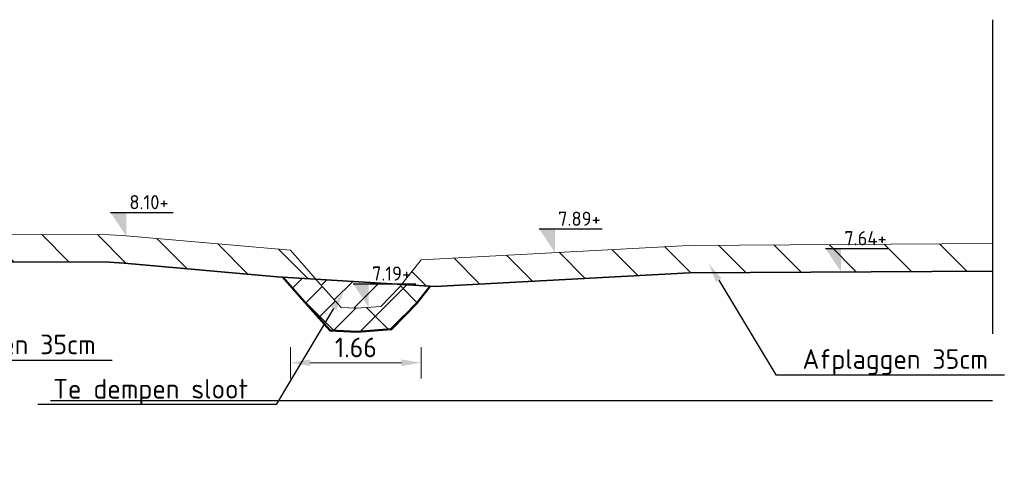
# Model space of a CAD drawing. Header units: metres. Extents: x 199581 to 207779, y 462378 to 466293.
# Tile 13 of 134: x 207320.77 to 207333.31, y 465948.7 to 465954.44. Entities that reach past the tile are written whole.
import ezdxf
from ezdxf import colors
from ezdxf.entities.mleader import LeaderData, LeaderLine
from ezdxf.math import Vec2, Vec3

# ---------------------------------------------------------------- set-up
doc = ezdxf.new("R2010")
doc.units = ezdxf.units.M
doc.linetypes.add('AL-NAP_LIJN', pattern=[15.25, 12, -1.5, 0.25, -1.5])
doc.linetypes.add('XX-AFBREEK', pattern=[7, 4, -1, 1, -1])
doc.layers.get('0').update_dxf_attribs({"lineweight": 25})
for name, color, linetype, lineweight in [('B-WE-GR-MAAIVELD-G-GRIJS', 253, 'GW-MAAIVELD', 13), ('N-WE-GW-GRONDWERKLIJN-G', 90, 'Continuous', 50), ('N-WE-GW-MAAIVELD-GD', 90, 'GW-MAAIVELD', 35), ('N-WE-GW-ONTGRAVING-WERK-AD', 253, 'Continuous', 18), ('N-WE-GW-OPHOGING-WERK-AD', 82, 'Continuous', 18), ('X-XX-AL-AFBREEKLIJN-GD', 250, 'XX-AFBREEK', 25), ('X-XX-AL-M', 7, 'Continuous', 18), ('X-XX-AL-NAP-GD', 253, 'AL-NAP_LIJN', 25), ('X-XX-AL-PEILMAAT-BEST-SD', 251, 'Continuous', 25), ('X-XX-AL-PEILMAAT-SD', 7, 'Continuous', 25), ('X-XX-AL-REFERENTIE-T25', 7, 'Continuous', 25)]:
    doc.layers.add(name, color=color, linetype=linetype, lineweight=lineweight)
doc.styles.add('NLCS-ISO', font='NLCS-ISO.ttf')
doc.styles.add('NLCS-ISO-M100-T25', font='NLCS-ISO.ttf', dxfattribs={"height": 0.25})
doc.linetypes.add('GW-MAAIVELD', pattern='A,12,[40,NLCS.SHX,S=1,R=0,X=0,Y=-0.5],12', length=24)
doc.dimstyles.new('NLCS-M100-T25-PIJL_L2_H1', dxfattribs={"dimscale": 0.1, "dimtxt": 2.5, "dimasz": 2.5, "dimexe": 2, "dimexo": 2, "dimgap": 0.7, "dimtad": 1, "dimzin": 0, "dimdsep": 46, "dimtxsty": 'NLCS-ISO-M100-T25', "dimcen": 0, "dimdle": 2, "dimclrd": 256, "dimclre": 256, "dimclrt": 256, "dimadec": 1, "dimazin": 0, "dimtfac": 1, "dimtdec": 3, "dimtofl": 0, "dimtmove": 0, "dimatfit": 3, "dimfxl": 2, "dimfxlon": 1, "dimtfillclr": 256, "dimtolj": 1, "dimtzin": 0, "dimlwd": -1, "dimlwe": -1, "dimarcsym": 0})
pattern_1 = [(135, (-2.5, 0), (-0.3535533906, -0.3535533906), [])]

# ---------------------------------------------------------------- blocks, each defined once
blk = doc.blocks.new('SAL-PEILMAAT_INFRACAD_H01-SOD')
blk.add_line((-2, 3), (6, 3))
blk.add_solid([(-2, 3), (0, 3), (0, 0)])
at = {"style": 'NLCS-ISO'}
blk.add_attdef('...', (0.4, 3.4), '', height=1.8, dxfattribs=at)
blk = doc.blocks.new('*D271')
at = {"layer": 'X-XX-AL-M', "transparency": 16777216}
for p, q in [((207324.219, 465950.275), (207324.219, 465949.875)), ((207325.882, 465950.275), (207325.882, 465949.875)), ((207324.469, 465950.075), (207325.632, 465950.075))]:
    blk.add_line(p, q, dxfattribs=at)
for points in [[(207324.469, 465950.117), (207324.469, 465950.034), (207324.219, 465950.075)], [(207325.632, 465950.117), (207325.632, 465950.034), (207325.882, 465950.075)]]:
    blk.add_solid(points, dxfattribs=at)
at = {"layer": 'X-XX-AL-M', "transparency": 16777216, "insert": (207325.051, 465950.27), "char_height": 0.25, "attachment_point": 5, "style": 'NLCS-ISO-M100-T25'}
blk.add_mtext('\\A1;1.66', dxfattribs=at)

msp = doc.modelspace()

# ---------------------------------------------------------------- hatches: boundary and pattern name
at = {"layer": 'N-WE-GW-ONTGRAVING-WERK-AD'}
h = msp.add_hatch(dxfattribs=at)
h.set_pattern_fill('AGW-WERK_ONTGRAVEN-SO', color=256, scale=0.1, pattern_type=2)
h.set_pattern_definition(pattern_1)
h.paths.add_polyline_path([(207316.911, 465950.9), (207317.375, 465951.364), (207321.907, 465951.356), (207322.098, 465951.342), (207324.048, 465951.17), (207324.54, 465951.14), (207324.219, 465951.507), (207322.126, 465951.69), (207321.921, 465951.706), (207308.857, 465951.729), (207308.598, 465951.73), (207306.353, 465951.746), (207298.161, 465951.799), (207298.161, 465951.449), (207306.35, 465951.396), (207308.596, 465951.38), (207308.856, 465951.379), (207313.941, 465951.37), (207314.411, 465950.9), (207315.411, 465950.7), (207315.911, 465950.7)])
h = msp.add_hatch(dxfattribs=at)
h.set_pattern_fill('AGW-WERK_ONTGRAVEN-SO', color=256, scale=0.1, pattern_type=2)
h.set_pattern_definition(pattern_1)
h.paths.add_polyline_path([(207325.882, 465951.387), (207325.634, 465951.072), (207326.059, 465951.046), (207329.301, 465951.22), (207333.161, 465951.242), (207333.161, 465951.592), (207329.29, 465951.57)])
h = msp.add_hatch(dxfattribs=at)
h.set_pattern_fill('AGW-WERK_ONTGRAVEN-SO', color=256, scale=0.1, pattern_type=2)
h.set_pattern_definition([(135, (0, 0), (-0.3535533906, -0.3535533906), [])])
h.paths.add_polyline_path([(207325.828, 465950.834), (207325.998, 465951.049), (207325.634, 465951.072), (207325.602, 465951.032), (207325.37, 465950.793), (207325.061, 465950.769), (207324.863, 465950.778), (207324.59, 465951.082), (207324.54, 465951.14), (207324.119, 465951.166), (207324.365, 465950.883), (207324.723, 465950.484), (207325.066, 465950.469), (207325.506, 465950.502)])
at = {"layer": 'N-WE-GW-OPHOGING-WERK-AD'}
h = msp.add_hatch(dxfattribs=at)
h.set_pattern_fill('AGW-WERK_AANVULLEN-SO', color=256, scale=0.05, pattern_type=2)
h.set_pattern_definition([(45, (0, 0), (-0.1767766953, 0.1767766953), [])])
h.paths.add_polyline_path([(207325.828, 465950.834), (207325.998, 465951.049), (207325.634, 465951.072), (207325.602, 465951.032), (207325.37, 465950.793), (207325.061, 465950.769), (207324.863, 465950.778), (207324.59, 465951.082), (207324.54, 465951.14), (207324.119, 465951.166), (207324.365, 465950.883), (207324.723, 465950.484), (207325.066, 465950.469), (207325.506, 465950.502)])
h = msp.add_hatch(dxfattribs=at)
h.set_pattern_fill('AGW-WERK_AANVULLEN-SO', color=256, scale=0.05, pattern_type=2)
h.set_pattern_definition([(45, (-2.5, 0), (-0.1767766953, 0.1767766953), [])])
h.paths.add_polyline_path([(207324.54, 465951.14), (207324.59, 465951.082), (207324.863, 465950.778), (207325.061, 465950.769), (207325.37, 465950.793), (207325.602, 465951.032), (207325.634, 465951.072)])

# ---------------------------------------------------------------- linework, layer by layer
at = {"layer": 'B-WE-GR-MAAIVELD-G-GRIJS', "flags": 128}
msp.add_lwpolyline([(207298.161, 465951.799), (207306.353, 465951.746), (207308.598, 465951.73), (207308.857, 465951.729), (207321.921, 465951.706), (207322.126, 465951.69), (207324.219, 465951.507), (207324.59, 465951.082), (207324.863, 465950.778), (207325.061, 465950.769), (207325.37, 465950.793), (207325.602, 465951.032), (207325.882, 465951.387), (207329.29, 465951.57), (207333.161, 465951.592)], dxfattribs=at)
at = {"layer": 'N-WE-GW-GRONDWERKLIJN-G', "flags": 128}
msp.add_lwpolyline([(207324.119, 465951.166), (207324.365, 465950.883), (207324.723, 465950.484), (207325.066, 465950.469), (207325.506, 465950.502), (207325.828, 465950.834), (207325.998, 465951.049)], dxfattribs=at)
at = {"layer": 'N-WE-GW-MAAIVELD-GD', "flags": 128}
msp.add_lwpolyline([(207317.375, 465951.364), (207321.907, 465951.356), (207322.098, 465951.342), (207324.048, 465951.17), (207326.059, 465951.046), (207329.301, 465951.22), (207333.161, 465951.242)], dxfattribs=at)
at = {"layer": 'X-XX-AL-AFBREEKLIJN-GD', "flags": 128}
msp.add_lwpolyline([(207333.161, 465954.444), (207333.161, 465950.444)], dxfattribs=at)
at = {"layer": 'X-XX-AL-NAP-GD', "flags": 128}
msp.add_lwpolyline([(207333.161, 465949.59), (207298.161, 465949.59)], dxfattribs=at)

# ---------------------------------------------------------------- block references
at = {"layer": 'X-XX-AL-PEILMAAT-BEST-SD', "xscale": 0.1, "yscale": 0.1, "zscale": 0.1}
for p, values in [((207322.126, 465951.69), {'...': '8.10+'}), ((207327.586, 465951.479), {'...': '7.89+'}), ((207325.215, 465950.781), {'...': '7.19+'})]:
    msp.add_blockref('SAL-PEILMAAT_INFRACAD_H01-SOD', p, dxfattribs=at).add_auto_attribs(values)
at = {"layer": 'X-XX-AL-PEILMAAT-SD', "xscale": 0.1, "yscale": 0.1, "zscale": 0.1}
msp.add_blockref('SAL-PEILMAAT_INFRACAD_H01-SOD', (207331.231, 465951.231), dxfattribs=at).add_auto_attribs({'...': '7.64+'})

# ---------------------------------------------------------------- dimensions: what is measured, and where the dimension line sits
at = {"layer": 'X-XX-AL-M'}
dim = msp.add_linear_dim(base=(207325.882, 465950.075), p1=(207324.219, 465951.507), p2=(207325.882, 465951.387), dimstyle='NLCS-M100-T25-PIJL_L2_H1', dxfattribs=at)
dim.commit()
dim.dimension.update_dxf_attribs({"geometry": '*D271', "text_midpoint": (207325.051, 465950.27)})

# ---------------------------------------------------------------- leaders
at = {"layer": 'X-XX-AL-REFERENTIE-T25'}
ml = msp.add_multileader_mtext('Standard', dxfattribs=at)
ml.set_content('Afplaggen 35cm', color=256, style='NLCS-ISO-M100-T25')
ml.set_leader_properties(color=256, linetype='ByLayer', lineweight=-1)
ml.build(insert=Vec2(0, 0))
ml.multileader.update_dxf_attribs({"text_left_attachment_type": 5, "text_right_attachment_type": 5, "dogleg_length": 0.25, "arrow_head_size": 0.25})
ctx = ml.context
ctx.base_point, ctx.char_height, ctx.arrow_head_size, ctx.landing_gap_size, ctx.plane_origin = Vec3(207319.286, 465950.108), 0.25, 0.25, 0.09, Vec3(207318.179, 465951.526)
ctx.left_attachment, ctx.right_attachment = 5, 5
notes = []
notes.append((ctx, [(1, (1, 1, 0), (207319.036, 465950.108), (1, 0), 0.25, [(0, [(207318.179, 465951.526)], 0, [])])]))
ctx.mtext.insert, ctx.mtext.flow_direction = Vec3(207319.376, 465950.433), 5
ml = msp.add_multileader_mtext('Standard', dxfattribs=at)
ml.set_content('Afplaggen 35cm', color=256, style='NLCS-ISO-M100-T25')
ml.set_leader_properties(color=256, linetype='ByLayer', lineweight=-1)
ml.build(insert=Vec2(0, 0))
ml.multileader.update_dxf_attribs({"text_left_attachment_type": 5, "text_right_attachment_type": 5, "dogleg_length": 0.25, "arrow_head_size": 0.25})
ctx = ml.context
ctx.base_point, ctx.char_height, ctx.arrow_head_size, ctx.landing_gap_size, ctx.plane_origin = Vec3(207330.65, 465949.922), 0.25, 0.25, 0.09, Vec3(207329.543, 465951.34)
ctx.left_attachment, ctx.right_attachment = 5, 5
notes.append((ctx, [(1, (1, 1, 0), (207330.4, 465949.922), (1, 0), 0.25, [(0, [(207329.543, 465951.34)], 0, [])])]))
ctx.mtext.insert, ctx.mtext.flow_direction = Vec3(207330.74, 465950.247), 5
ml = msp.add_multileader_mtext('Standard', dxfattribs=at)
ml.set_content('Te dempen sloot', color=256, style='NLCS-ISO-M100-T25')
ml.set_leader_properties(color=256, linetype='ByLayer', lineweight=-1)
ml.build(insert=Vec2(0, 0))
ml.multileader.update_dxf_attribs({"text_left_attachment_type": 5, "text_right_attachment_type": 5, "dogleg_length": 0.25, "arrow_head_size": 0.25})
ctx = ml.context
ctx.base_point, ctx.char_height, ctx.arrow_head_size, ctx.landing_gap_size, ctx.plane_origin = Vec3(207321.106, 465949.543), 0.25, 0.25, 0.09, Vec3(207324.896, 465950.98)
ctx.left_attachment, ctx.right_attachment = 5, 5
notes.append((ctx, [(1, (1, 1, 0), (207324.036, 465949.543), (-1, 0), 0.25, [(0, [(207324.896, 465950.98)], 0, [])])]))
ctx.mtext.insert, ctx.mtext.flow_direction = Vec3(207321.196, 465949.868), 5
for ctx, leaders in notes:
    for number, flags, end, landing, length, lines in leaders:
        leader = LeaderData()
        leader.index, (leader.has_last_leader_line, leader.has_dogleg_vector, leader.attachment_direction) = number, flags
        leader.last_leader_point, leader.dogleg_vector, leader.dogleg_length = Vec3(end), Vec3(landing), length
        for number, points, colour, breaks in lines:
            line = LeaderLine()
            line.index, line.vertices, line.color, line.breaks = number, Vec3.list(points), colors.encode_raw_color(colour), breaks
            leader.lines.append(line)
        ctx.leaders.append(leader)

doc.saveas('drawing.dxf')
